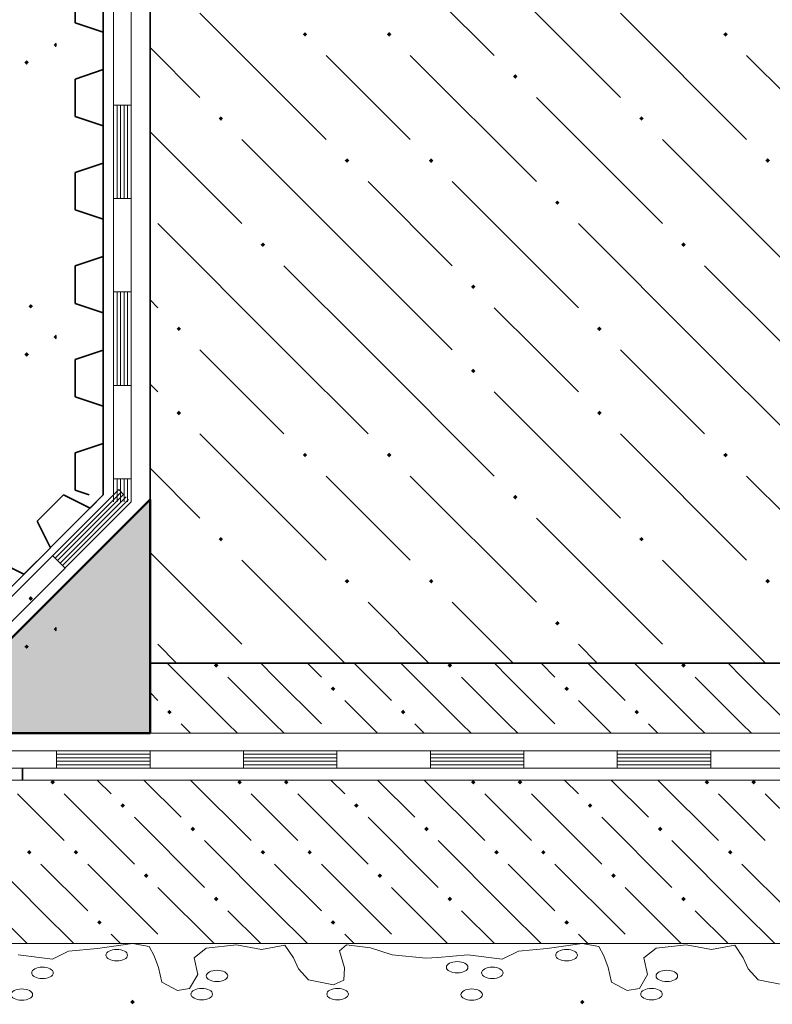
# Model space of a CAD drawing. Header units: millimetres. Extents: x 0 to 21000, y 0 to 14850.
# Tile 40 of 56: x 14638 to 15711, y 6674 to 8079. Entities that reach past the tile are written whole.
import ezdxf

# ---------------------------------------------------------------- set-up
doc = ezdxf.new("R2010")
doc.units = ezdxf.units.MM
for name, color, linetype, lineweight in [('Standard', 7, 'Continuous', 25), ('ЖБ Плита Фундамента верхний уровень', 7, 'Continuous', 35), ('Стена_ кирп кладка силик нес', 8, 'Continuous', 70), ('Фундаменты общие', 7, 'Continuous', 25)]:
    doc.layers.add(name, color=color, linetype=linetype, lineweight=lineweight)

msp = doc.modelspace()

# ---------------------------------------------------------------- hatches: boundary and pattern name
at = {"layer": 'Standard', "linetype": 'Continuous', "lineweight": 13, "transparency": 33554687}
for points in [[(15084.5, 7060.9), (15084.7, 7061), (15084.8, 7060.9)], [(15417.9, 7060.9), (15418, 7061), (15418.1, 7060.9)], [(14851.2, 6760.9), (14851.3, 6761), (14851.5, 6760.9)], [(15184.5, 6760.9), (15184.7, 6761), (15184.8, 6760.9)], [(15517.9, 6760.9), (15518, 6761), (15518.1, 6760.9)]]:
    msp.add_hatch(color=7, dxfattribs=at).paths.add_polyline_path(points, flags=16)
at = {"layer": 'ЖБ Плита Фундамента верхний уровень', "linetype": 'Continuous', "lineweight": 18, "transparency": 33554687}
for points in [[(14984.5, 7160.9), (14984.7, 7161), (14984.8, 7160.9)], [(15584.5, 7160.9), (15584.7, 7161), (15584.8, 7160.9)]]:
    msp.add_hatch(color=7, dxfattribs=at).paths.add_polyline_path(points, flags=16)

# ---------------------------------------------------------------- linework, layer by layer
at = {"layer": 'Standard', "color": 7, "linetype": 'Continuous', "lineweight": 35, "transparency": 33554687}
for p, q in [((14756.8, 8300.8), (14756.8, 7553.2)), ((14716.8, 8127.5), (14716.8, 8074.1)), ((14716.8, 8074.1), (14756.8, 8060.8)), ((14756.8, 8060.8), (14756.8, 8007.5)), ((14756.8, 8007.5), (14716.8, 7994.1)), ((14716.8, 7994.1), (14716.8, 7940.8)), ((14716.8, 7940.8), (14756.8, 7927.5)), ((14756.8, 7927.5), (14756.8, 7874.1)), ((14756.8, 7874.1), (14716.8, 7860.8)), ((14716.8, 7860.8), (14716.8, 7807.5)), ((14716.8, 7807.5), (14756.8, 7794.1)), ((14756.8, 7794.1), (14756.8, 7740.8)), ((14756.8, 7740.8), (14716.8, 7727.5)), ((14716.8, 7727.5), (14716.8, 7674.1)), ((14716.8, 7674.1), (14756.8, 7660.8)), ((14756.8, 7660.8), (14756.8, 7607.5)), ((14756.8, 7607.5), (14716.8, 7594.1)), ((14716.8, 7594.1), (14716.8, 7553.2)), ((14716.8, 7553.2), (14716.8, 7540.8)), ((14756.8, 7553.2), (14756.8, 7400.9)), ((14716.8, 7540.8), (14756.8, 7527.5)), ((14756.8, 7527.5), (14756.8, 7474.1)), ((14756.8, 7474.1), (14716.8, 7460.8)), ((14716.8, 7460.8), (14716.8, 7407.5)), ((14716.8, 7407.5), (14736.6, 7400.9)), ((14756.8, 7400.9), (14450.4, 7094.5)), ((14700.3, 7400.9), (14662.6, 7363.2)), ((14738, 7382), (14700.3, 7400.9)), ((14756.8, 7400.9), (14738, 7382)), ((14662.6, 7363.2), (14681.4, 7325.5)), ((14681.4, 7325.5), (14643.7, 7287.8)), ((14643.7, 7287.8), (14606, 7306.6)), ((14641.5, 7010.9), (14641.5, 6994.2)), ((14641.5, 7010.9), (14641.5, 6994.2))]:
    msp.add_line(p, q, dxfattribs=at)
at = {"layer": 'Standard', "color": 7, "linetype": 'Continuous', "lineweight": 18, "transparency": 33554687}
for p, q in [((14771.6, 8223.7), (14771.6, 7957)), ((14796.6, 8223.7), (14796.6, 7957)), ((14771.6, 7957), (14771.6, 7690.4)), ((14771.6, 7957), (14796.6, 7957)), ((14771.6, 7957), (14796.6, 7957)), ((14776.6, 7957), (14776.6, 7823.7)), ((14781.6, 7957), (14781.6, 7823.7)), ((14786.6, 7957), (14786.6, 7823.7)), ((14791.6, 7957), (14791.6, 7823.7)), ((14796.6, 7957), (14796.6, 7690.4)), ((14771.6, 7823.7), (14796.6, 7823.7)), ((14771.6, 7690.4), (14771.6, 7423.7)), ((14771.6, 7690.4), (14796.6, 7690.4)), ((14771.6, 7690.4), (14796.6, 7690.4)), ((14776.6, 7690.4), (14776.6, 7557)), ((14781.6, 7690.4), (14781.6, 7557)), ((14786.6, 7690.4), (14786.6, 7557)), ((14791.6, 7690.4), (14791.6, 7557)), ((14796.6, 7690.4), (14796.6, 7423.7)), ((14771.6, 7557), (14796.6, 7557)), ((14771.6, 7423.7), (14771.6, 7390.9)), ((14771.6, 7423.7), (14796.6, 7423.7)), ((14771.6, 7423.7), (14796.6, 7423.7)), ((14776.6, 7423.7), (14776.6, 7390.9)), ((14781.6, 7423.7), (14781.6, 7390.9)), ((14786.6, 7423.7), (14786.6, 7390.9)), ((14791.6, 7423.7), (14791.6, 7390.9)), ((14796.6, 7423.7), (14796.6, 7390.9)), ((14779, 7408.6), (14590.4, 7220)), ((14782.5, 7405), (14688.2, 7310.8)), ((14786, 7401.5), (14691.8, 7307.2)), ((14779, 7408.6), (14785.9, 7401.6)), ((14796.6, 7390.9), (14608.1, 7202.3)), ((14789.6, 7398), (14695.3, 7303.7)), ((14793.1, 7394.4), (14698.8, 7300.2)), ((14684.7, 7314.3), (14702.4, 7296.6)), ((14423.6, 7035.9), (14690.2, 7035.9)), ((14690.2, 7035.9), (14956.9, 7035.9)), ((14690.2, 7035.9), (14690.2, 7010.9)), ((14690.2, 7035.9), (14690.2, 7010.9)), ((14690.2, 7030.9), (14823.6, 7030.9)), ((14690.2, 7025.9), (14823.6, 7025.9)), ((14823.6, 7035.9), (14823.6, 7010.9)), ((14956.9, 7035.9), (15223.6, 7035.9)), ((14956.9, 7035.9), (14956.9, 7010.9)), ((14956.9, 7035.9), (14956.9, 7010.9)), ((14956.9, 7030.9), (15090.2, 7030.9)), ((14956.9, 7025.9), (15090.2, 7025.9)), ((15090.2, 7035.9), (15090.2, 7010.9)), ((15223.6, 7035.9), (15490.2, 7035.9)), ((15223.6, 7035.9), (15223.6, 7010.9)), ((15223.6, 7035.9), (15223.6, 7010.9)), ((15223.6, 7030.9), (15356.9, 7030.9)), ((15223.6, 7025.9), (15356.9, 7025.9)), ((15356.9, 7035.9), (15356.9, 7010.9)), ((15490.2, 7035.9), (15756.9, 7035.9)), ((15490.2, 7035.9), (15490.2, 7010.9)), ((15490.2, 7035.9), (15490.2, 7010.9)), ((15490.2, 7030.9), (15623.6, 7030.9)), ((15490.2, 7025.9), (15623.6, 7025.9)), ((15623.6, 7035.9), (15623.6, 7010.9)), ((14423.6, 7010.9), (14690.2, 7010.9)), ((14690.2, 7020.9), (14823.6, 7020.9)), ((14690.2, 7015.9), (14823.6, 7015.9)), ((14690.2, 7010.9), (14956.9, 7010.9)), ((14956.9, 7020.9), (15090.2, 7020.9)), ((14956.9, 7015.9), (15090.2, 7015.9)), ((14956.9, 7010.9), (15223.6, 7010.9)), ((15223.6, 7020.9), (15356.9, 7020.9)), ((15223.6, 7015.9), (15356.9, 7015.9)), ((15223.6, 7010.9), (15490.2, 7010.9)), ((15490.2, 7020.9), (15623.6, 7020.9)), ((15490.2, 7015.9), (15623.6, 7015.9)), ((15490.2, 7010.9), (15756.9, 7010.9))]:
    msp.add_line(p, q, dxfattribs=at)
at = {"layer": 'Standard', "color": 7, "linetype": 'Continuous', "lineweight": 13, "transparency": 33554687}
for p, q in [((14823.6, 7160.9), (14823.6, 7060.9)), ((14934.7, 7074.4), (14848.2, 7160.9)), ((15001.3, 7141.1), (14981.5, 7160.9)), ((15048.2, 7160.9), (15068, 7141.1)), ((15114.9, 7160.9), (15168, 7107.8)), ((15268, 7074.4), (15181.5, 7160.9)), ((15334.7, 7141.1), (15314.9, 7160.9)), ((15381.5, 7160.9), (15401.3, 7141.1)), ((15448.2, 7160.9), (15501.3, 7107.8)), ((15601.3, 7074.4), (15514.9, 7160.9)), ((15668, 7141.1), (15648.2, 7160.9)), ((14934.7, 7141.1), (15001.3, 7074.4)), ((15001.3, 7141.1), (15068, 7074.4)), ((15268, 7141.1), (15334.7, 7074.4)), ((15334.7, 7141.1), (15401.3, 7074.4)), ((15601.3, 7141.1), (15668, 7074.4)), ((15668, 7141.1), (15734.7, 7074.4)), ((14823.6, 7118.9), (14834.7, 7107.8)), ((15134.7, 7074.4), (15101.3, 7107.8)), ((15468, 7074.4), (15434.7, 7107.8)), ((14868, 7074.4), (14881.5, 7060.9)), ((14934.7, 7074.4), (14948.2, 7060.9)), ((15001.3, 7074.4), (15014.9, 7060.9)), ((15148.2, 7060.9), (15134.7, 7074.4)), ((15201.3, 7074.4), (15214.9, 7060.9)), ((15268, 7074.4), (15281.5, 7060.9)), ((15334.7, 7074.4), (15348.2, 7060.9)), ((15481.5, 7060.9), (15468, 7074.4)), ((15534.7, 7074.4), (15548.2, 7060.9)), ((15601.3, 7074.4), (15614.9, 7060.9)), ((15668, 7074.4), (15681.5, 7060.9)), ((14823.6, 7060.9), (19290.2, 7060.9)), ((19290.2, 6994.2), (14156.9, 6994.2)), ((14748.2, 6994.2), (14768, 6974.4)), ((14814.9, 6994.2), (14868, 6941.1)), ((14881.5, 6994.2), (14968, 6907.8)), ((15081.5, 6994.2), (15101.3, 6974.4)), ((15148.2, 6994.2), (15201.3, 6941.1)), ((15214.9, 6994.2), (15301.3, 6907.8)), ((15414.9, 6994.2), (15434.7, 6974.4)), ((15481.5, 6994.2), (15534.7, 6941.1)), ((15548.2, 6994.2), (15634.7, 6907.8)), ((14668, 6941.1), (14634.7, 6974.4)), ((14701.3, 6974.4), (14801.3, 6874.4)), ((15001.3, 6941.1), (14968, 6974.4)), ((15034.7, 6974.4), (15134.7, 6874.4)), ((15334.7, 6941.1), (15301.3, 6974.4)), ((15368, 6974.4), (15468, 6874.4)), ((15668, 6941.1), (15634.7, 6974.4)), ((15701.3, 6974.4), (15801.3, 6874.4)), ((14701.3, 6907.8), (14668, 6941.1)), ((14801.3, 6941.1), (14901.3, 6841.1)), ((15034.7, 6907.8), (15001.3, 6941.1)), ((15134.7, 6941.1), (15234.7, 6841.1)), ((15368, 6907.8), (15334.7, 6941.1)), ((15468, 6941.1), (15568, 6841.1)), ((15701.3, 6907.8), (15668, 6941.1)), ((14668, 6807.8), (14568, 6907.8)), ((15001.3, 6807.8), (14901.3, 6907.8)), ((15334.7, 6807.8), (15234.7, 6907.8)), ((15668, 6807.8), (15568, 6907.8)), ((14668, 6874.4), (14734.7, 6807.8)), ((14734.7, 6874.4), (14834.7, 6774.4)), ((15001.3, 6874.4), (15068, 6807.8)), ((15068, 6874.4), (15168, 6774.4)), ((15334.7, 6874.4), (15401.3, 6807.8)), ((15401.3, 6874.4), (15501.3, 6774.4)), ((15668, 6874.4), (15734.7, 6807.8)), ((14914.9, 6760.9), (14834.7, 6841.1)), ((15248.2, 6760.9), (15168, 6841.1)), ((15581.5, 6760.9), (15501.3, 6841.1)), ((14601.3, 6807.8), (14648.2, 6760.9)), ((14668, 6807.8), (14714.9, 6760.9)), ((14934.7, 6807.8), (14981.5, 6760.9)), ((15001.3, 6807.8), (15048.2, 6760.9)), ((15268, 6807.8), (15314.9, 6760.9)), ((15334.7, 6807.8), (15381.5, 6760.9)), ((15601.3, 6807.8), (15648.2, 6760.9)), ((15668, 6807.8), (15714.9, 6760.9)), ((14781.5, 6760.9), (14768, 6774.4)), ((15114.9, 6760.9), (15101.3, 6774.4)), ((15448.2, 6760.9), (15434.7, 6774.4)), ((14156.9, 6760.9), (19290.2, 6760.9)), ((14156.9, 6760.9), (19290.2, 6760.9)), ((14748.5, 6753.9), (14798.6, 6760.9)), ((14798.6, 6760.9), (14822.3, 6756.6)), ((14822.3, 6756.6), (14829.4, 6743.3)), ((14903.8, 6754.6), (14946.8, 6759.2)), ((14946.8, 6759.2), (14982.7, 6752.7)), ((14982.7, 6752.7), (15016.1, 6758.6)), ((15016.1, 6758.6), (15028.3, 6740.5)), ((15093.7, 6750.6), (15104, 6759.1)), ((15104, 6759.1), (15138, 6755)), ((15390.2, 6753.9), (15440.2, 6760.9)), ((15440.2, 6760.9), (15464, 6756.6)), ((15464, 6756.6), (15471, 6743.3)), ((15545.5, 6754.6), (15588.4, 6759.2)), ((15588.4, 6759.2), (15624.4, 6752.7)), ((15624.4, 6752.7), (15657.8, 6758.6)), ((15657.8, 6758.6), (15669.9, 6740.5)), ((14635.6, 6745.1), (14684.3, 6738.7)), ((14684.3, 6738.7), (14707.4, 6750.3)), ((14707.4, 6750.3), (14748.5, 6753.9)), ((14829.4, 6743.3), (14835.8, 6726.9)), ((14886.5, 6740.6), (14903.8, 6754.6)), ((15100.8, 6726.3), (15093.7, 6750.6)), ((15138, 6755), (15168.8, 6744.8)), ((15168.8, 6744.8), (15216.9, 6740.2)), ((15216.9, 6740.2), (15234.2, 6741.3)), ((15234.2, 6741.3), (15277.2, 6745.1)), ((15277.2, 6745.1), (15326, 6738.7)), ((15326, 6738.7), (15349.1, 6750.3)), ((15349.1, 6750.3), (15390.2, 6753.9)), ((15471, 6743.3), (15477.4, 6726.9)), ((15528.1, 6740.6), (15545.5, 6754.6)), ((14891.6, 6716.8), (14886.5, 6740.6)), ((15028.3, 6740.5), (15035.3, 6725.1)), ((15533.3, 6716.8), (15528.1, 6740.6)), ((15669.9, 6740.5), (15677, 6725.1)), ((14835.8, 6726.9), (14840.3, 6706.1)), ((14880, 6696.8), (14891.6, 6716.8)), ((15035.3, 6725.1), (15049.5, 6709.1)), ((15100.1, 6708.8), (15100.8, 6726.3)), ((15477.4, 6726.9), (15481.9, 6706.1)), ((15521.7, 6696.8), (15533.3, 6716.8)), ((15677, 6725.1), (15691.1, 6709.1)), ((14840.3, 6706.1), (14862.7, 6694.2)), ((15049.5, 6709.1), (15085.4, 6702.1)), ((15085.4, 6702.1), (15100.1, 6708.8)), ((15481.9, 6706.1), (15504.4, 6694.2)), ((15691.1, 6709.1), (15727.1, 6702.1)), ((14862.7, 6694.2), (14880, 6696.8)), ((15504.4, 6694.2), (15521.7, 6696.8))]:
    msp.add_line(p, q, dxfattribs=at)
for centre in [(14776.1, 6744.4), (15417.8, 6744.4), (14670.2, 6719.2), (15261.8, 6727.1), (15311.9, 6719.2), (14919.2, 6714.8), (15560.9, 6714.8), (14640.7, 6688.2), (14897.4, 6688.8), (15091.2, 6688.8), (15282.4, 6688.2), (15539, 6688.8)]:
    msp.add_ellipse(centre, major_axis=(15.4, 0), ratio=0.524892, dxfattribs=at)
for points in [[(14917.9, 7154.7), (14914.7, 7157.8), (14917.9, 7160.9)], [(14917.9, 7154.7), (14917.9, 7160.9), (14918, 7154.5)], [(14918, 7154.5), (14917.9, 7160.9), (14918, 7160.9)], [(14918, 7154.5), (14918, 7160.9), (14918.1, 7154.7)], [(14918.1, 7154.7), (14918, 7160.9), (14918.1, 7160.9)], [(14918.1, 7154.7), (14918.1, 7160.9), (14921.2, 7157.8)], [(15251.2, 7154.7), (15248.1, 7157.8), (15251.2, 7160.9)], [(15251.2, 7154.7), (15251.2, 7160.9), (15251.3, 7154.5)], [(15251.3, 7154.5), (15251.2, 7160.9), (15251.3, 7160.9)], [(15251.3, 7154.5), (15251.3, 7160.9), (15251.5, 7154.7)], [(15251.5, 7154.7), (15251.3, 7160.9), (15251.5, 7160.9)], [(15251.5, 7154.7), (15251.5, 7160.9), (15254.6, 7157.8)], [(15584.5, 7154.7), (15581.4, 7157.8), (15584.5, 7160.9)], [(15584.5, 7154.7), (15584.5, 7160.9), (15584.7, 7154.5)], [(15584.7, 7154.5), (15584.5, 7160.9), (15584.7, 7160.9)], [(15584.7, 7154.5), (15584.7, 7160.9), (15584.8, 7154.7)], [(15584.8, 7154.7), (15584.7, 7160.9), (15584.8, 7160.9)], [(15584.8, 7154.7), (15584.8, 7160.9), (15587.9, 7157.8)], [(15084.7, 7121.2), (15081.4, 7124.4), (15084.7, 7127.7)], [(15084.7, 7121.2), (15084.7, 7127.7), (15087.9, 7124.4)], [(15418, 7121.2), (15414.7, 7124.4), (15418, 7127.7)], [(15418, 7121.2), (15418, 7127.7), (15421.2, 7124.4)], [(14851.3, 7087.9), (14848.1, 7091.1), (14851.3, 7094.4)], [(14851.3, 7087.9), (14851.3, 7094.4), (14854.6, 7091.1)], [(15184.7, 7087.9), (15181.4, 7091.1), (15184.7, 7094.4)], [(15184.7, 7087.9), (15184.7, 7094.4), (15187.9, 7091.1)], [(15518, 7087.9), (15514.7, 7091.1), (15518, 7094.4)], [(15518, 7087.9), (15518, 7094.4), (15521.2, 7091.1)], [(14684.5, 6988), (14681.4, 6991.1), (14684.5, 6994.2)], [(14684.5, 6988), (14684.5, 6994.2), (14684.7, 6987.9)], [(14684.7, 6987.9), (14684.5, 6994.2), (14684.7, 6994.2)], [(14684.7, 6987.9), (14684.7, 6994.2), (14684.8, 6988)], [(14684.8, 6988), (14684.7, 6994.2), (14684.8, 6994.2)], [(14684.8, 6988), (14684.8, 6994.2), (14687.9, 6991.1)], [(14951.2, 6988), (14948.1, 6991.1), (14951.2, 6994.2)], [(14951.2, 6988), (14951.2, 6994.2), (14951.3, 6987.9)], [(14951.3, 6987.9), (14951.2, 6994.2), (14951.3, 6994.2)], [(14951.3, 6987.9), (14951.3, 6994.2), (14951.5, 6988)], [(14951.5, 6988), (14951.3, 6994.2), (14951.5, 6994.2)], [(14951.5, 6988), (14951.5, 6994.2), (14954.6, 6991.1)], [(15017.9, 6988), (15014.7, 6991.1), (15017.9, 6994.2)], [(15017.9, 6988), (15017.9, 6994.2), (15018, 6987.9)], [(15018, 6987.9), (15017.9, 6994.2), (15018, 6994.2)], [(15018, 6987.9), (15018, 6994.2), (15018.1, 6988)], [(15018.1, 6988), (15018, 6994.2), (15018.1, 6994.2)], [(15018.1, 6988), (15018.1, 6994.2), (15021.2, 6991.1)], [(15284.5, 6988), (15281.4, 6991.1), (15284.5, 6994.2)], [(15284.5, 6988), (15284.5, 6994.2), (15284.7, 6987.9)], [(15284.7, 6987.9), (15284.5, 6994.2), (15284.7, 6994.2)], [(15284.7, 6987.9), (15284.7, 6994.2), (15284.8, 6988)], [(15284.8, 6988), (15284.7, 6994.2), (15284.8, 6994.2)], [(15284.8, 6988), (15284.8, 6994.2), (15287.9, 6991.1)], [(15351.2, 6988), (15348.1, 6991.1), (15351.2, 6994.2)], [(15351.2, 6988), (15351.2, 6994.2), (15351.3, 6987.9)], [(15351.3, 6987.9), (15351.2, 6994.2), (15351.3, 6994.2)], [(15351.3, 6987.9), (15351.3, 6994.2), (15351.5, 6988)], [(15351.5, 6988), (15351.3, 6994.2), (15351.5, 6994.2)], [(15351.5, 6988), (15351.5, 6994.2), (15354.6, 6991.1)], [(15617.9, 6988), (15614.7, 6991.1), (15617.9, 6994.2)], [(15617.9, 6988), (15617.9, 6994.2), (15618, 6987.9)], [(15618, 6987.9), (15617.9, 6994.2), (15618, 6994.2)], [(15618, 6987.9), (15618, 6994.2), (15618.1, 6988)], [(15618.1, 6988), (15618, 6994.2), (15618.1, 6994.2)], [(15618.1, 6988), (15618.1, 6994.2), (15621.2, 6991.1)], [(15684.5, 6988), (15681.4, 6991.1), (15684.5, 6994.2)], [(15684.5, 6988), (15684.5, 6994.2), (15684.7, 6987.9)], [(15684.7, 6987.9), (15684.5, 6994.2), (15684.7, 6994.2)], [(15684.7, 6987.9), (15684.7, 6994.2), (15684.8, 6988)], [(15684.8, 6988), (15684.7, 6994.2), (15684.8, 6994.2)], [(15684.8, 6988), (15684.8, 6994.2), (15687.9, 6991.1)], [(14784.7, 6954.5), (14781.4, 6957.8), (14784.7, 6961)], [(14784.7, 6954.5), (14784.7, 6961), (14787.9, 6957.8)], [(15118, 6954.5), (15114.7, 6957.8), (15118, 6961)], [(15118, 6954.5), (15118, 6961), (15121.2, 6957.8)], [(15451.3, 6954.5), (15448.1, 6957.8), (15451.3, 6961)], [(15451.3, 6954.5), (15451.3, 6961), (15454.6, 6957.8)], [(14884.7, 6921.2), (14881.4, 6924.4), (14884.7, 6927.7)], [(14884.7, 6921.2), (14884.7, 6927.7), (14887.9, 6924.4)], [(15218, 6921.2), (15214.7, 6924.4), (15218, 6927.7)], [(15218, 6921.2), (15218, 6927.7), (15221.2, 6924.4)], [(15551.3, 6921.2), (15548.1, 6924.4), (15551.3, 6927.7)], [(15551.3, 6921.2), (15551.3, 6927.7), (15554.6, 6924.4)], [(14651.3, 6887.9), (14648.1, 6891.1), (14651.3, 6894.4)], [(14651.3, 6887.9), (14651.3, 6894.4), (14654.6, 6891.1)], [(14718, 6887.9), (14714.7, 6891.1), (14718, 6894.4)], [(14718, 6887.9), (14718, 6894.4), (14721.2, 6891.1)], [(14984.7, 6887.9), (14981.4, 6891.1), (14984.7, 6894.4)], [(14984.7, 6887.9), (14984.7, 6894.4), (14987.9, 6891.1)], [(15051.3, 6887.9), (15048.1, 6891.1), (15051.3, 6894.4)], [(15051.3, 6887.9), (15051.3, 6894.4), (15054.6, 6891.1)], [(15318, 6887.9), (15314.7, 6891.1), (15318, 6894.4)], [(15318, 6887.9), (15318, 6894.4), (15321.2, 6891.1)], [(15384.7, 6887.9), (15381.4, 6891.1), (15384.7, 6894.4)], [(15384.7, 6887.9), (15384.7, 6894.4), (15387.9, 6891.1)], [(15651.3, 6887.9), (15648.1, 6891.1), (15651.3, 6894.4)], [(15651.3, 6887.9), (15651.3, 6894.4), (15654.6, 6891.1)], [(14818, 6854.5), (14814.7, 6857.8), (14818, 6861)], [(14818, 6854.5), (14818, 6861), (14821.2, 6857.8)], [(15151.3, 6854.5), (15148.1, 6857.8), (15151.3, 6861)], [(15151.3, 6854.5), (15151.3, 6861), (15154.6, 6857.8)], [(15484.7, 6854.5), (15481.4, 6857.8), (15484.7, 6861)], [(15484.7, 6854.5), (15484.7, 6861), (15487.9, 6857.8)], [(14918, 6821.2), (14914.7, 6824.4), (14918, 6827.7)], [(14918, 6821.2), (14918, 6827.7), (14921.2, 6824.4)], [(15251.3, 6821.2), (15248.1, 6824.4), (15251.3, 6827.7)], [(15251.3, 6821.2), (15251.3, 6827.7), (15254.6, 6824.4)], [(15584.7, 6821.2), (15581.4, 6824.4), (15584.7, 6827.7)], [(15584.7, 6821.2), (15584.7, 6827.7), (15587.9, 6824.4)], [(14751.3, 6787.9), (14748.1, 6791.1), (14751.3, 6794.4)], [(14751.3, 6787.9), (14751.3, 6794.4), (14754.6, 6791.1)], [(15084.7, 6787.9), (15081.4, 6791.1), (15084.7, 6794.4)], [(15084.7, 6787.9), (15084.7, 6794.4), (15087.9, 6791.1)], [(15418, 6787.9), (15414.7, 6791.1), (15418, 6794.4)], [(15418, 6787.9), (15418, 6794.4), (15421.2, 6791.1)], [(14798.6, 6674.3), (14795.3, 6677.6), (14798.6, 6680.8)], [(14798.6, 6674.3), (14798.6, 6680.8), (14801.8, 6677.6)], [(15440.2, 6674.3), (15437, 6677.6), (15440.2, 6680.8)], [(15440.2, 6674.3), (15440.2, 6680.8), (15443.5, 6677.6)]]:
    msp.add_solid(points, dxfattribs=at)
at = {"layer": 'ЖБ Плита Фундамента верхний уровень', "color": 7, "linetype": 'Continuous', "lineweight": 35, "transparency": 33554687}
for p, q in [((14823.6, 8494.2), (14823.6, 7160.9)), ((14823.6, 7160.9), (19290.2, 7160.9))]:
    msp.add_line(p, q, dxfattribs=at)
at = {"layer": 'ЖБ Плита Фундамента верхний уровень', "color": 7, "linetype": 'Continuous', "lineweight": 18, "transparency": 33554687}
for p, q in [((15134.7, 8207.8), (15314.7, 8027.8)), ((15314.7, 8147.8), (15494.7, 7967.8)), ((14894.7, 8087.8), (15074.7, 7907.8)), ((15494.7, 8087.8), (15674.7, 7907.8)), ((14823.6, 8038.9), (14894.7, 7967.8)), ((15134.7, 7967.8), (15074.7, 8027.8)), ((15194.7, 8027.8), (15374.7, 7847.8)), ((15734.7, 7967.8), (15674.7, 8027.8)), ((15194.7, 7907.8), (15134.7, 7967.8)), ((15374.7, 7967.8), (15554.7, 7787.8)), ((14823.6, 7918.9), (14954.7, 7787.8)), ((15134.7, 7727.8), (14954.7, 7907.8)), ((15734.7, 7727.8), (15554.7, 7907.8)), ((15134.7, 7847.8), (15254.7, 7727.8)), ((15254.7, 7847.8), (15434.7, 7667.8)), ((15014.7, 7607.8), (14834.7, 7787.8)), ((15614.7, 7607.8), (15434.7, 7787.8)), ((15014.7, 7727.8), (15134.7, 7607.8)), ((15134.7, 7727.8), (15254.7, 7607.8)), ((15614.7, 7727.8), (15734.7, 7607.8)), ((14823.6, 7678.9), (14834.7, 7667.8)), ((15374.7, 7607.8), (15314.7, 7667.8)), ((14894.7, 7607.8), (15014.7, 7487.8)), ((15014.7, 7607.8), (15134.7, 7487.8)), ((15134.7, 7607.8), (15314.7, 7427.8)), ((15434.7, 7547.8), (15374.7, 7607.8)), ((15494.7, 7607.8), (15614.7, 7487.8)), ((15614.7, 7607.8), (15734.7, 7487.8)), ((14834.7, 7547.8), (14823.6, 7558.9)), ((15314.7, 7547.8), (15494.7, 7367.8)), ((14894.7, 7487.8), (15074.7, 7307.8)), ((15494.7, 7487.8), (15674.7, 7307.8)), ((14823.6, 7438.9), (14894.7, 7367.8)), ((15134.7, 7367.8), (15074.7, 7427.8)), ((15194.7, 7427.8), (15374.7, 7247.8)), ((15734.7, 7367.8), (15674.7, 7427.8)), ((15194.7, 7307.8), (15134.7, 7367.8)), ((15374.7, 7367.8), (15554.7, 7187.8)), ((14823.6, 7318.9), (14954.7, 7187.8)), ((15101.5, 7160.9), (14954.7, 7307.8)), ((15701.5, 7160.9), (15554.7, 7307.8)), ((15134.7, 7247.8), (15221.5, 7160.9)), ((15254.7, 7247.8), (15341.5, 7160.9)), ((14861.5, 7160.9), (14834.7, 7187.8)), ((15461.5, 7160.9), (15434.7, 7187.8))]:
    msp.add_line(p, q, dxfattribs=at)
for points in [[(15044.7, 8054.5), (15041.4, 8057.8), (15044.7, 8061)], [(15044.7, 8054.5), (15044.7, 8061), (15047.9, 8057.8)], [(15164.7, 8054.5), (15161.4, 8057.8), (15164.7, 8061)], [(15164.7, 8054.5), (15164.7, 8061), (15167.9, 8057.8)], [(15644.7, 8054.5), (15641.4, 8057.8), (15644.7, 8061)], [(15644.7, 8054.5), (15644.7, 8061), (15647.9, 8057.8)], [(15344.7, 7994.5), (15341.4, 7997.8), (15344.7, 8001)], [(15344.7, 7994.5), (15344.7, 8001), (15347.9, 7997.8)], [(14924.7, 7934.5), (14921.4, 7937.8), (14924.7, 7941)], [(14924.7, 7934.5), (14924.7, 7941), (14927.9, 7937.8)], [(15524.7, 7934.5), (15521.4, 7937.8), (15524.7, 7941)], [(15524.7, 7934.5), (15524.7, 7941), (15527.9, 7937.8)], [(15104.7, 7874.5), (15101.4, 7877.8), (15104.7, 7881)], [(15104.7, 7874.5), (15104.7, 7881), (15107.9, 7877.8)], [(15224.7, 7874.5), (15221.4, 7877.8), (15224.7, 7881)], [(15224.7, 7874.5), (15224.7, 7881), (15227.9, 7877.8)], [(15704.7, 7874.5), (15701.4, 7877.8), (15704.7, 7881)], [(15704.7, 7874.5), (15704.7, 7881), (15707.9, 7877.8)], [(15404.7, 7814.5), (15401.4, 7817.8), (15404.7, 7821)], [(15404.7, 7814.5), (15404.7, 7821), (15407.9, 7817.8)], [(14984.7, 7754.5), (14981.4, 7757.8), (14984.7, 7761)], [(14984.7, 7754.5), (14984.7, 7761), (14987.9, 7757.8)], [(15584.7, 7754.5), (15581.4, 7757.8), (15584.7, 7761)], [(15584.7, 7754.5), (15584.7, 7761), (15587.9, 7757.8)], [(15284.7, 7694.5), (15281.4, 7697.8), (15284.7, 7701)], [(15284.7, 7694.5), (15284.7, 7701), (15287.9, 7697.8)], [(14864.7, 7634.5), (14861.4, 7637.8), (14864.7, 7641)], [(14864.7, 7634.5), (14864.7, 7641), (14867.9, 7637.8)], [(15464.7, 7634.5), (15461.4, 7637.8), (15464.7, 7641)], [(15464.7, 7634.5), (15464.7, 7641), (15467.9, 7637.8)], [(15284.7, 7574.5), (15281.4, 7577.8), (15284.7, 7581)], [(15284.7, 7574.5), (15284.7, 7581), (15287.9, 7577.8)], [(14864.7, 7514.5), (14861.4, 7517.8), (14864.7, 7521)], [(14864.7, 7514.5), (14864.7, 7521), (14867.9, 7517.8)], [(15464.7, 7514.5), (15461.4, 7517.8), (15464.7, 7521)], [(15464.7, 7514.5), (15464.7, 7521), (15467.9, 7517.8)], [(15044.7, 7454.5), (15041.4, 7457.8), (15044.7, 7461)], [(15044.7, 7454.5), (15044.7, 7461), (15047.9, 7457.8)], [(15164.7, 7454.5), (15161.4, 7457.8), (15164.7, 7461)], [(15164.7, 7454.5), (15164.7, 7461), (15167.9, 7457.8)], [(15644.7, 7454.5), (15641.4, 7457.8), (15644.7, 7461)], [(15644.7, 7454.5), (15644.7, 7461), (15647.9, 7457.8)], [(15344.7, 7394.5), (15341.4, 7397.8), (15344.7, 7401)], [(15344.7, 7394.5), (15344.7, 7401), (15347.9, 7397.8)], [(14924.7, 7334.5), (14921.4, 7337.8), (14924.7, 7341)], [(14924.7, 7334.5), (14924.7, 7341), (14927.9, 7337.8)], [(15524.7, 7334.5), (15521.4, 7337.8), (15524.7, 7341)], [(15524.7, 7334.5), (15524.7, 7341), (15527.9, 7337.8)], [(15104.7, 7274.5), (15101.4, 7277.8), (15104.7, 7281)], [(15104.7, 7274.5), (15104.7, 7281), (15107.9, 7277.8)], [(15224.7, 7274.5), (15221.4, 7277.8), (15224.7, 7281)], [(15224.7, 7274.5), (15224.7, 7281), (15227.9, 7277.8)], [(15704.7, 7274.5), (15701.4, 7277.8), (15704.7, 7281)], [(15704.7, 7274.5), (15704.7, 7281), (15707.9, 7277.8)], [(15404.7, 7214.5), (15401.4, 7217.8), (15404.7, 7221)], [(15404.7, 7214.5), (15404.7, 7221), (15407.9, 7217.8)]]:
    msp.add_solid(points, dxfattribs=at)
at = {"layer": 'Стена_ кирп кладка силик нес', "color": 7, "linetype": 'Continuous', "lineweight": 13, "transparency": 33554687}
for points in [[(14689.2, 8039.5), (14686, 8042.8), (14689.2, 8046)], [(14689.2, 8039.5), (14689.2, 8046), (14690.2, 8040.5)], [(14690.2, 8040.5), (14689.2, 8046), (14690.2, 8045.1)], [(14647.6, 8014.5), (14644.3, 8017.8), (14647.6, 8021)], [(14647.6, 8014.5), (14647.6, 8021), (14650.8, 8017.8)], [(14653.4, 7666.6), (14650.2, 7669.9), (14653.4, 7673.1)], [(14653.4, 7666.6), (14653.4, 7673.1), (14656.7, 7669.9)], [(14689.2, 7622.9), (14686, 7626.1), (14689.2, 7629.4)], [(14689.2, 7622.9), (14689.2, 7629.4), (14690.2, 7623.8)], [(14690.2, 7623.8), (14689.2, 7629.4), (14690.2, 7628.4)], [(14647.6, 7597.9), (14644.3, 7601.1), (14647.6, 7604.4)], [(14647.6, 7597.9), (14647.6, 7604.4), (14650.8, 7601.1)], [(14823.6, 7060.9), (14490.2, 7060.9), (14823.6, 7394.2)], [(14653.4, 7249.9), (14650.2, 7253.2), (14653.4, 7256.4)], [(14653.4, 7249.9), (14653.4, 7256.4), (14656.7, 7253.2)], [(14689.2, 7206.2), (14686, 7209.4), (14689.2, 7212.7)], [(14689.2, 7206.2), (14689.2, 7212.7), (14690.2, 7207.1)], [(14690.2, 7207.1), (14689.2, 7212.7), (14690.2, 7211.8)], [(14647.6, 7181.2), (14644.3, 7184.4), (14647.6, 7187.7)], [(14647.6, 7181.2), (14647.6, 7187.7), (14650.8, 7184.4)]]:
    msp.add_solid(points, dxfattribs=at)
at = {"layer": 'Фундаменты общие', "color": 7, "linetype": 'Continuous', "lineweight": 50, "transparency": 33554687}
for p, q in [((14490.2, 7060.9), (14823.6, 7394.2)), ((14823.6, 7394.2), (14823.6, 7060.9)), ((14823.6, 7060.9), (14490.2, 7060.9)), ((14823.6, 7060.9), (14490.2, 7060.9))]:
    msp.add_line(p, q, dxfattribs=at)

doc.saveas('drawing.dxf')
